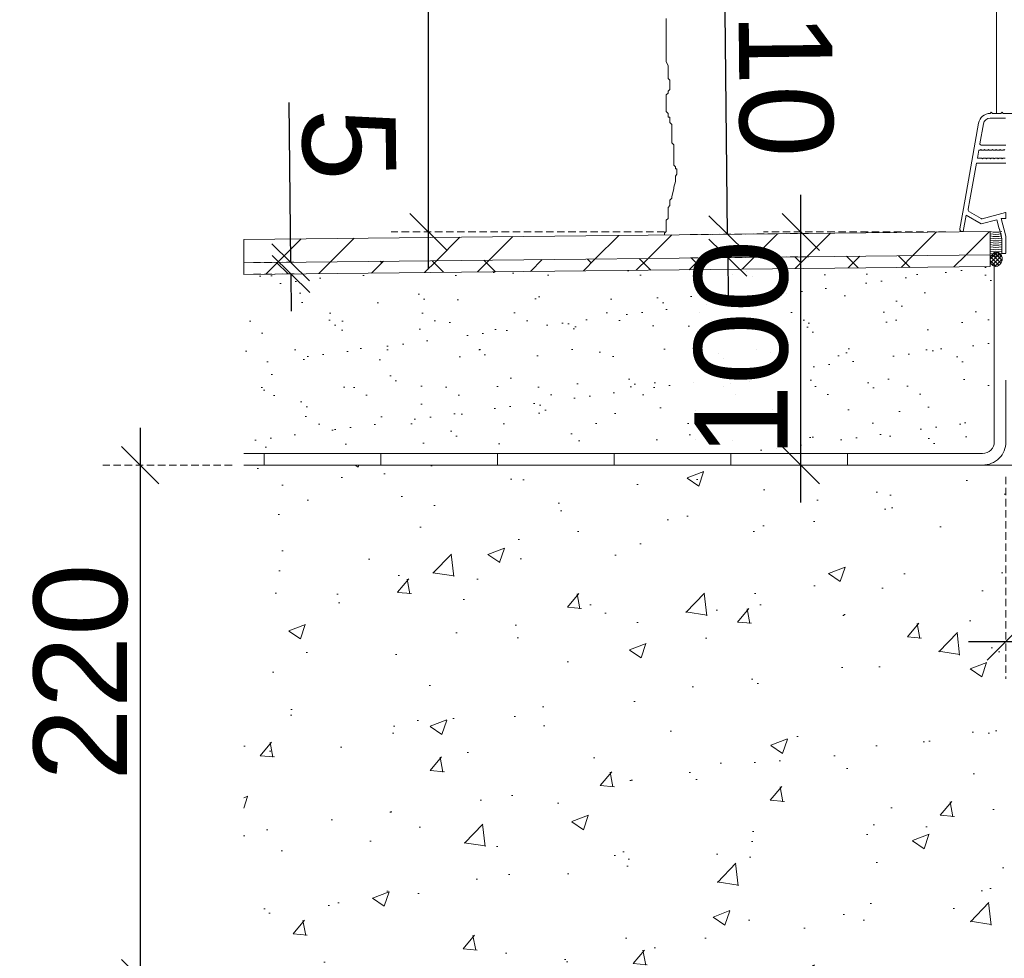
# Model space of a CAD drawing. Header units: millimetres. Extents: x 3652085 to 3778338, y -303702 to -273644.
# Tile 224 of 256: x 3701098 to 3701520, y -287518 to -287115. Entities that reach past the tile are written whole.
import ezdxf

# ---------------------------------------------------------------- set-up
doc = ezdxf.new("R2010")
doc.units = ezdxf.units.MM
doc.header["$PDMODE"] = 34
doc.linetypes.add('AUSGEZOGEN', pattern=[0])
doc.linetypes.add('HIDDEN2', pattern=[4.7624999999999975, 3.174999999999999, -1.587499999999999])
for name, color, linetype, lineweight in [('021 Various', 7, 'Continuous', 5), ('0S-Text', 40, 'Continuous', 25), ('DIM-03    (HAUSART)', 111, 'Continuous', 5), ('FINISH-FLOOR   (HAUSART)', 140, 'Continuous', 5), ('INSULATION (HAUSEART)', 31, 'Continuous', 15), ('SLAB    (HAUSART)_Pen_No__2', 8, 'Continuous', 15), ('SYMBOL-DETAIL    (HAUSART)', 2, 'Continuous', 5)]:
    doc.layers.add(name, color=color, linetype=linetype, lineweight=lineweight)
doc.layers.add('0S-Silicon', color=7, linetype='Continuous')
doc.layers.add('RI-PROFILE', color=7, linetype='Continuous')
doc.styles.add('1-20 Eng HA', font='arial.ttf', dxfattribs={"height": 40})
doc.dimstyles.new('1-20 Eng HA', dxfattribs={"dimtxt": 40, "dimasz": 16, "dimexe": 16, "dimexo": 5, "dimgap": 5, "dimtad": 1, "dimdec": 0, "dimlfac": -1, "dimzin": 0, "dimdsep": 46, "dimtxsty": '1-20 Eng HA', "dimblk": 'OBLIQUE', "dimcen": 0.09, "dimdle": 16, "dimclrd": 256, "dimclre": 256, "dimclrt": 256, "dimadec": 0, "dimazin": 0, "dimtfac": 1, "dimtdec": 0, "dimtofl": 0, "dimtmove": 0, "dimatfit": 3, "dimldrblk": 'OBLIQUE', "dimfxl": 1, "dimtolj": 1, "dimtzin": 0, "dimlwe": 0, "dimarcsym": 0})

# ---------------------------------------------------------------- blocks, each defined once
blk = doc.blocks.new('*U32', base_point=(922907.8443609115, 76668.98391355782))
at = {"layer": '0S-Silicon', "color": 3, "lineweight": 0}
for points in [[(922905.3443609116, 76667.5588335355, 0.1139271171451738), (922910.3443609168, 76667.55883353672)], [(922905.3443609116, 76666.6208360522, 0.1139271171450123), (922910.3443609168, 76666.62083605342)], [(922905.3443609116, 76665.68283856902, 0.1139271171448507), (922910.3443609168, 76665.68283857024)], [(922905.3443609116, 76664.74484108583, 0.1139271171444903), (922910.3443609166, 76664.74484108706)], [(922905.3443609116, 76663.80684360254, 0.1139271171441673), (922910.3443609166, 76663.80684360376)], [(922905.3443609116, 76662.86884611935, 0.1139271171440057), (922910.3443609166, 76662.86884612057)], [(922905.3443609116, 76661.93084863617, 0.1139271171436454), (922910.3443609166, 76661.93084863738)], [(922905.3443609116, 76660.99285115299, 0.1139271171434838), (922910.3443609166, 76660.9928511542)], [(922905.3443609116, 76660.0548536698, 0.1139271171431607), (922910.3443609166, 76660.05485367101)], [(922905.3443609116, 76659.1168561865, 0.1139271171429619), (922910.3443609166, 76659.1168561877)], [(922905.3443609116, 76658.17885870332, 0.1139271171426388), (922910.3443609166, 76658.17885870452)], [(922905.3443609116, 76657.24086122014, 0.1139271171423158), (922910.3443609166, 76657.24086122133)]]:
    blk.add_lwpolyline(points, format="xyb", dxfattribs=at)
blk = doc.blocks.new('_Oblique')
at = {"color": 0, "linetype": 'ByBlock', "lineweight": -2}
blk.add_line((-0.5, -0.5), (0.5, 0.5), dxfattribs=at)
blk = doc.blocks.new('*D459')
at = {"layer": 'Defpoints', "color": 0, "lineweight": 0, "transparency": 16777216}
for p in [(3701432.366607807, -287206.4739362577), (3701499.514191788, -287206.4739362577), (3701500.193468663, -287306.4276124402)]:
    blk.add_point(p, dxfattribs=at)
at = {"layer": 'DIM-03    (HAUSART)', "lineweight": -2, "transparency": 16777216}
blk.add_line((3701432.366607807, -287322.4276124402), (3701432.366607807, -287190.4739362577), dxfattribs=at)
at = {"layer": 'DIM-03    (HAUSART)', "linetype": 'HIDDEN2', "lineweight": 0, "transparency": 16777216}
for p, q in [((3701494.514191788, -287206.4739362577), (3701416.366607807, -287206.4739362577)), ((3701495.193468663, -287306.4276124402), (3701416.366607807, -287306.4276124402))]:
    blk.add_line(p, q, dxfattribs=at)
at = {"layer": 'DIM-03    (HAUSART)', "lineweight": -2, "transparency": 16777216, "xscale": 16, "yscale": 16, "zscale": 16}
for p, rotation in [((3701432.366607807, -287206.4739362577), 90), ((3701432.366607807, -287306.4276124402), 270)]:
    blk.add_blockref('_Oblique', p, dxfattribs=dict(at, rotation=rotation))
at = {"layer": 'DIM-03    (HAUSART)', "lineweight": 0, "transparency": 16777216, "insert": (3701406.943688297, -287256.45077435), "char_height": 40, "attachment_point": 5, "rotation": 90, "style": '1-20 Eng HA'}
blk.add_mtext('\\A1;100', dxfattribs=at)
blk = doc.blocks.new('*D446')
at = {"layer": 'Defpoints', "color": 0, "lineweight": 0, "transparency": 16777216}
for p in [(3701272.756366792, -284951.1655244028), (3701408.235170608, -284951.1655244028, 14393.65129292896), (3701378.967487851, -287206.4739362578)]:
    blk.add_point(p, dxfattribs=at)
at = {"layer": 'DIM-03    (HAUSART)', "lineweight": -2, "transparency": 16777216}
blk.add_line((3701272.756366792, -287222.4739362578), (3701272.756366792, -284935.1655244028), dxfattribs=at)
at = {"layer": 'DIM-03    (HAUSART)', "linetype": 'HIDDEN2', "lineweight": 0, "transparency": 16777216}
for p, q in [((3701403.235170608, -284951.1655244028), (3701256.756366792, -284951.1655244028)), ((3701373.967487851, -287206.4739362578), (3701256.756366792, -287206.4739362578))]:
    blk.add_line(p, q, dxfattribs=at)
at = {"layer": 'DIM-03    (HAUSART)', "lineweight": -2, "transparency": 16777216, "xscale": 16, "yscale": 16, "zscale": 16}
for p, rotation in [((3701272.756366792, -284951.1655244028), 90), ((3701272.756366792, -287206.4739362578), 270)]:
    blk.add_blockref('_Oblique', p, dxfattribs=dict(at, rotation=rotation))
at = {"layer": 'DIM-03    (HAUSART)', "lineweight": 0, "transparency": 16777216, "insert": (3701247.333447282, -286078.8197303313), "char_height": 40, "attachment_point": 5, "rotation": 90, "style": '1-20 Eng HA'}
blk.add_mtext('\\A1;2255', dxfattribs=at)
blk = doc.blocks.new('*D450')
at = {"layer": 'Defpoints', "color": 0, "lineweight": 0, "transparency": 16777216}
for p in [(3701400.972649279, -287207.4349627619), (3701440.695527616, -287207.0100730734), (3701440.802482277, -287217.0092495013)]:
    blk.add_point(p, dxfattribs=at)
at = {"layer": 'DIM-03    (HAUSART)', "lineweight": -2, "transparency": 16777216}
for p, q in [((3701400.972649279, -287207.4349627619), (3701399.952308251, -287112.043420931)), ((3701401.079603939, -287217.4341391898), (3701401.250735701, -287233.4332239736))]:
    blk.add_line(p, q, dxfattribs=at)
at = {"layer": 'DIM-03    (HAUSART)', "linetype": 'HIDDEN2', "lineweight": 0, "transparency": 16777216}
for p, q in [((3701435.695813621, -287207.063551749), (3701384.973564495, -287207.6060945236)), ((3701435.802768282, -287217.0627281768), (3701385.080519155, -287217.6052709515))]:
    blk.add_line(p, q, dxfattribs=at)
at = {"layer": 'DIM-03    (HAUSART)', "lineweight": -2, "transparency": 16777216, "xscale": 16, "yscale": 16, "zscale": 16}
for p, rotation in [((3701400.972649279, -287207.4349627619), 270.6128321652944), ((3701401.079603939, -287217.4341391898), 90.6128321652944)]:
    blk.add_blockref('_Oblique', p, dxfattribs=dict(at, rotation=rotation))
at = {"layer": 'DIM-03    (HAUSART)', "lineweight": 0, "transparency": 16777216, "insert": (3701425.712812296, -287143.4681902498), "char_height": 40, "attachment_point": 5, "rotation": 270.61283216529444, "style": '1-20 Eng HA'}
blk.add_mtext('\\A1;10', dxfattribs=at)
blk = doc.blocks.new('*D451')
at = {"layer": 'Defpoints', "color": 0, "lineweight": 0, "transparency": 16777216}
for p in [(3701213.751925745, -287219.437779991), (3701220.096121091, -287219.3699274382), (3701220.149593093, -287224.3695451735)]:
    blk.add_point(p, dxfattribs=at)
at = {"layer": 'DIM-03    (HAUSART)', "lineweight": -2, "transparency": 16777216}
for p, q in [((3701213.751925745, -287219.437779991), (3701213.019119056, -287150.9205526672)), ((3701213.805397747, -287224.4373977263), (3701213.97651145, -287240.4364827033))]:
    blk.add_line(p, q, dxfattribs=at)
at = {"layer": 'DIM-03    (HAUSART)', "linetype": 'HIDDEN2', "lineweight": 0, "transparency": 16777216}
for p, q in [((3701215.096407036, -287219.4234004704), (3701197.752840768, -287219.6088936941)), ((3701215.149879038, -287224.4230182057), (3701197.80631277, -287224.6085114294))]:
    blk.add_line(p, q, dxfattribs=at)
at = {"layer": 'DIM-03    (HAUSART)', "lineweight": -2, "transparency": 16777216, "xscale": 16, "yscale": 16, "zscale": 16}
for p, rotation in [((3701213.751925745, -287219.437779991), 270.6127674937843), ((3701213.805397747, -287224.4373977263), 90.61276749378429)]:
    blk.add_blockref('_Oblique', p, dxfattribs=dict(at, rotation=rotation))
at = {"layer": 'DIM-03    (HAUSART)', "lineweight": 0, "transparency": 16777216, "insert": (3701238.554023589, -287168.9090686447), "char_height": 40, "attachment_point": 5, "rotation": 270.6127674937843, "style": '1-20 Eng HA'}
blk.add_mtext('\\A1;5', dxfattribs=at)
blk = doc.blocks.new('*D452')
at = {"layer": 'Defpoints', "color": 0, "lineweight": 0, "transparency": 16777216}
for p in [(3701193.555179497, -287306.4276124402), (3701149.218300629, -287526.4276124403), (3701193.555179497, -287526.4276124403)]:
    blk.add_point(p, dxfattribs=at)
at = {"layer": 'DIM-03    (HAUSART)', "lineweight": -2, "transparency": 16777216}
blk.add_line((3701149.218300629, -287290.4276124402), (3701149.218300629, -287542.4276124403), dxfattribs=at)
at = {"layer": 'DIM-03    (HAUSART)', "linetype": 'HIDDEN2', "lineweight": 0, "transparency": 16777216}
for p, q in [((3701188.555179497, -287306.4276124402), (3701133.218300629, -287306.4276124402)), ((3701188.555179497, -287526.4276124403), (3701133.218300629, -287526.4276124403))]:
    blk.add_line(p, q, dxfattribs=at)
at = {"layer": 'DIM-03    (HAUSART)', "lineweight": -2, "transparency": 16777216, "xscale": 16, "yscale": 16, "zscale": 16}
for p, rotation in [((3701149.218300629, -287306.4276124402), 90), ((3701149.218300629, -287526.4276124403), 270)]:
    blk.add_blockref('_Oblique', p, dxfattribs=dict(at, rotation=rotation))
at = {"layer": 'DIM-03    (HAUSART)', "lineweight": 0, "transparency": 16777216, "insert": (3701123.795381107, -287395.200373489), "char_height": 40, "attachment_point": 5, "rotation": 90, "style": '1-20 Eng HA'}
blk.add_mtext('\\A1;220', dxfattribs=at)
blk = doc.blocks.new('*D454')
at = {"layer": 'Defpoints', "color": 0, "lineweight": 0, "transparency": 16777216}
for p in [(3701520.300596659, -287306.4276124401), (3701590.300596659, -287306.4276124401), (3701590.300596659, -287382.0755303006)]:
    blk.add_point(p, dxfattribs=at)
at = {"layer": 'DIM-03    (HAUSART)', "linetype": 'HIDDEN2', "lineweight": 0, "transparency": 16777216}
for p, q in [((3701520.300596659, -287311.4276124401), (3701520.300596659, -287398.0755303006)), ((3701590.300596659, -287311.4276124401), (3701590.300596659, -287398.0755303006))]:
    blk.add_line(p, q, dxfattribs=at)
at = {"layer": 'DIM-03    (HAUSART)', "lineweight": -2, "transparency": 16777216}
blk.add_line((3701504.300596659, -287382.0755303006), (3701606.300596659, -287382.0755303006), dxfattribs=at)
at = {"layer": 'DIM-03    (HAUSART)', "lineweight": -2, "transparency": 16777216, "xscale": 16, "yscale": 16, "zscale": 16, "rotation": 180}
blk.add_blockref('_Oblique', (3701520.300596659, -287382.0755303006), dxfattribs=at)
at = {"layer": 'DIM-03    (HAUSART)', "lineweight": -2, "transparency": 16777216, "xscale": 16, "yscale": 16, "zscale": 16}
blk.add_blockref('_Oblique', (3701590.300596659, -287382.0755303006), dxfattribs=at)
at = {"layer": 'DIM-03    (HAUSART)', "lineweight": 0, "transparency": 16777216, "insert": (3701555.300596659, -287356.6526107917), "char_height": 40, "attachment_point": 5, "style": '1-20 Eng HA'}
blk.add_mtext('\\A1;70', dxfattribs=at)

msp = doc.modelspace()

# ---------------------------------------------------------------- hatches: boundary and pattern name
at = {"linetype": 'AUSGEZOGEN', "lineweight": 0}
h = msp.add_hatch(dxfattribs=at)
h.set_pattern_fill('ANSI37', color=3, scale=0.3749999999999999, angle=180.0002104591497, style=0)
h.set_pattern_definition([(225.0002104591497, (3449051.89460137, 251571.6254950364), (0.8419021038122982, -0.8418959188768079), []), (315.0002104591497, (3449051.89460137, 251571.6254950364), (0.8418959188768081, 0.8419021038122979), [])])
edge = h.paths.add_edge_path()
edge.add_ellipse((3701516.090187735, -287218.20305392), major_axis=(-0.4443831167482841, -3.059188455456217), ratio=0.8292775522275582, start_angle=0, end_angle=360)
at = {"layer": 'FINISH-FLOOR   (HAUSART)'}
h = msp.add_hatch(dxfattribs=at)
h.set_pattern_fill('ANSI32', color=256, scale=5, style=0)
h.set_pattern_definition([(45, (3588954.641616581, -273794.2444746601), (-33.67596045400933, 33.67596045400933), []), (45, (3588977.092266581, -273794.2444746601), (-33.67596045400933, 33.67596045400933), [])])
h.paths.add_polyline_path([(3701189.115058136, -287209.7010650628), (3701189.112208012, -287219.7013112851), (3701513.499295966, -287216.2319074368), (3701513.499295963, -287206.2313387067)])
at = {"layer": 'FINISH-FLOOR   (HAUSART)', "linetype": 'Continuous', "lineweight": 0}
h = msp.add_hatch(dxfattribs=at)
h.set_pattern_fill('ANSI38', color=141, scale=5, angle=-360, style=0)
h.set_pattern_definition([(45, (3588954.641616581, -273794.2444746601), (-11.22532015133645, 11.22532015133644), []), (135, (3588954.641616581, -273794.2444746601), (-33.67596045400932, 11.22532015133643), [39.6875, -23.8125])])
h.paths.add_polyline_path([(3701513.499295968, -287221.2674038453), (3701513.499286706, -287216.2319075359), (3701193.555179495, -287219.6537864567), (3701193.555179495, -287224.6539035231)])
at = {"layer": 'FINISH-FLOOR   (HAUSART)'}
h = msp.add_hatch(dxfattribs=at)
h.set_pattern_fill('AR-SAND', color=31, scale=0.5)
h.set_pattern_definition([(37.50000000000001, (3588954.641616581, -273794.2444746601), (-0.8000156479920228, 24.47066186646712), [0, -19.304, 0, -21.59, 0, -20.6375]), (7.499999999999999, (3588954.641616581, -273794.2444746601), (22.47616415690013, 35.84125502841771), [0, -10.414, 0, -17.399, 0, -6.6675]), (327.5, (3588939.020616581, -273794.2444746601), (39.5496185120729, 0.0718592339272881), [0, -6.35, 0, -22.86, 0, -29.845]), (317.5, (3588939.020616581, -273794.2444746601), (38.17782262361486, 11.14646616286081), [0, -3.175, 0, -14.986, 0, -17.145])])
edge = h.paths.add_edge_path()
edge.add_line((3701193.555179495, -287234.748809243), (3701193.555179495, -287238.9676832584))
edge.add_line((3701193.555179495, -287238.9676832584), (3701193.555179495, -287240.7465238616))
edge.add_line((3701193.555179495, -287240.7465238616), (3701193.555179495, -287251.4276124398))
edge.add_line((3701193.555179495, -287251.4276124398), (3701193.555179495, -287251.4276267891))
edge.add_line((3701193.555179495, -287251.4276267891), (3701193.555179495, -287301.42761244))
edge.add_line((3701193.555179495, -287301.42761244), (3701510.301147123, -287301.42761244))
edge.add_arc((3701510.300913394, -287296.4279291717), 4.999683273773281, 270.0026785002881, 360.0036297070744)
edge.add_line((3701515.300596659, -287296.4276124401), (3701515.299017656, -287251.4278978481))
edge.add_line((3701515.299017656, -287251.4278978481), (3701515.30054382, -287251.4278978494))
edge.add_line((3701515.30054382, -287251.4278978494), (3701515.300542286, -287221.254204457))
edge.add_line((3701515.300542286, -287221.254204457), (3701510.300596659, -287221.2674038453))
edge.add_line((3701510.300596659, -287221.2674038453), (3701193.555179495, -287224.6713791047))
edge.add_line((3701193.555179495, -287224.6713791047), (3701193.555179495, -287234.748809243))
at = {"layer": 'SLAB    (HAUSART)_Pen_No__2', "lineweight": 15}
h = msp.add_hatch(dxfattribs=at)
h.set_pattern_fill('AR-CONC', color=256, scale=0.4)
h.set_pattern_definition([(49.99999999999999, (3477757.378174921, -269762.0805432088), (72.8738675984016, -6.375634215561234), [7.620000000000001, -83.82000000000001]), (355, (3477757.378174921, -269762.0805432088), (-14.09736856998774, 76.42273809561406), [6.096, -67.056233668]), (100.4514447, (3477763.450977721, -269762.6118446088), (58.77649883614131, 70.04710076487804), [6.476003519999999, -71.23609783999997]), (46.18420000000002, (3477757.378174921, -269741.7605432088), (108.431616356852, -16.81693117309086), [11.43, -125.73]), (96.63555760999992, (3477766.414134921, -269743.1619432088), (94.96165362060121, 98.97044983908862), [9.714009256, -106.854243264]), (351.1841511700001, (3477757.378174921, -269741.7605432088), (94.96165362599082, 98.97044983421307), [9.143986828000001, -100.583892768]), (21, (3477767.538174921, -269746.8405432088), (60.645756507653, -40.90607927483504), [7.620000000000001, -83.82000000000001]), (326.0000000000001, (3477767.538174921, -269746.8405432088), (24.72081133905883, 73.6751864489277), [6.096, -67.056]), (71.45144499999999, (3477772.591987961, -269750.2493831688), (85.36656771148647, 32.7691075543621), [6.476003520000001, -71.23597504]), (37.50000000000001, (3477757.378174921, -269762.0805432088), (1.235441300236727, 33.82201554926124), [0, -66.2432, 0, -68.072, 0, -67.31]), (7.499999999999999, (3477757.378174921, -269762.0805432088), (26.7278650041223, 40.0722299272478), [0, -38.8112, 0, -64.7192, 0, -25.654]), (327.5, (3477734.721374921, -269762.0805432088), (54.23623806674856, -2.291497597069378), [0, -25.4, 0, -79.248, 0, -105.156]), (317.5, (3477724.561374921, -269762.0805432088), (59.25167255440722, 10.17059641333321), [0, -33.02, 0, -52.62880000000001, 0, -74.676])])
h.paths.add_polyline_path([(3701951.630034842, -287306.4276124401), (3701193.555179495, -287306.4276124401), (3701193.555179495, -287526.4276124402), (3701455.671451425, -287526.4276124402), (3701455.671451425, -287546.4276124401), (3701455.671451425, -287688.0142511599), (3701537.45605986, -287688.01454098), (3701560.803119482, -287599.6476422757), (3701584.378365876, -287776.381439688), (3701611.196102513, -287688.01454098), (3701855.671451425, -287688.0142511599), (3701855.671451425, -287526.4276124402), (3701951.630034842, -287526.4276124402)])

# ---------------------------------------------------------------- linework, layer by layer
at = {"layer": '021 Various', "elevation": -180000.0001377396}
for points in [[(3701516.171351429, -284952.6652244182), (3701516.171351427, -287155.6367092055)], [(3701374.70758898, -287114.9586282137), (3701374.70758898, -287133.4948492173), (3701375.497584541, -287135.075537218), (3701375.497584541, -287140.608301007), (3701376.287580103, -287141.3987161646), (3701376.287580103, -287145.3507919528), (3701375.497584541, -287146.1410647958), (3701375.497584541, -287146.9314799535), (3701374.70758898, -287147.7218951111), (3701374.70758898, -287154.8354892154), (3701375.497584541, -287155.625904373), (3701375.497584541, -287157.2065923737), (3701376.287580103, -287157.2065923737), (3701376.287580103, -287159.5778378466), (3701377.077575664, -287160.3682530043), (3701377.077575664, -287168.2721199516), (3701377.867571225, -287169.0625351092), (3701377.867571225, -287177.7569595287), (3701378.657566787, -287178.5473746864), (3701378.657566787, -287179.337789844), (3701379.208299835, -287179.337789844), (3701379.208299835, -287181.7088930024), (3701378.657566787, -287182.49930816), (3701378.657566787, -287184.870553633), (3701377.867571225, -287187.2416567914), (3701377.867571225, -287188.032071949), (3701377.077575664, -287191.193590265), (3701377.077575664, -287191.9840054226), (3701376.287580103, -287192.7744205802), (3701376.287580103, -287195.1456660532), (3701375.497584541, -287195.9360812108), (3701375.497584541, -287200.6784298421), (3701374.70758898, -287201.4688449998), (3701374.70758898, -287206.2111936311), (3701373.917593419, -287207.0016087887), (3701373.917593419, -287207.7243530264)]]:
    msp.add_lwpolyline(points, dxfattribs=at)
at = {"layer": '0S-Text', "color": 0, "lineweight": 0}
msp.add_ellipse((3701516.090187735, -287218.20305392, -180000.0001377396), major_axis=(-0.4443831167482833, -3.059188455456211), ratio=0.8292775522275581, dxfattribs=at)
at = {"layer": 'FINISH-FLOOR   (HAUSART)'}
msp.add_line((3701513.499295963, -287206.2313387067, -180000.0001377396), (3701513.499295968, -287221.2674038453, -180000.0001377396), dxfattribs=at)
at = {"layer": 'FINISH-FLOOR   (HAUSART)', "elevation": -180000.0001377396}
for points in [[(3701513.499295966, -287216.2319074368), (3701513.499295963, -287206.2313387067), (3701193.555179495, -287209.6535719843), (3701193.555179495, -287219.6537926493), (3701513.499295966, -287216.2319074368)], [(3701513.499295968, -287221.2674038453), (3701513.499286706, -287216.2319075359), (3701193.555179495, -287219.6537864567), (3701193.555179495, -287224.6539035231), (3701513.499295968, -287221.2674038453)]]:
    msp.add_lwpolyline(points, close=True, dxfattribs=at)
at = {"layer": 'FINISH-FLOOR   (HAUSART)', "color": 31, "elevation": -157500.0001377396}
msp.add_lwpolyline([(3701193.554782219, -287301.4272073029), (3701193.555179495, -287301.42761244), (3701510.301147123, -287301.42761244, 0.4142184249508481), (3701515.300596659, -287296.4276124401), (3701515.299017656, -287251.4278978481), (3701515.30054382, -287251.4278978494), (3701515.30054382, -287222.4955715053), (3701515.300596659, -287220.0719473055), (3701515.300596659, -287220.0719473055)], format="xyb", dxfattribs=at)
at = {"layer": 'FINISH-FLOOR   (HAUSART)', "color": 31, "elevation": -180000.0001377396}
for points in [[(3701252.363974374, -287301.4276124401), (3701252.363974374, -287306.4276124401), (3701202.363974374, -287306.4276124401), (3701202.363974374, -287301.4276124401)], [(3701352.363974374, -287301.4276124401), (3701352.363974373, -287306.4276124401), (3701302.363974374, -287306.4276124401), (3701302.363974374, -287301.4276124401)], [(3701452.363974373, -287301.4276124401), (3701452.363974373, -287306.4276124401), (3701402.363974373, -287306.4276124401), (3701402.363974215, -287301.4276124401)]]:
    msp.add_lwpolyline(points, close=True, dxfattribs=at)
at = {"layer": 'INSULATION (HAUSEART)', "linetype": 'Continuous', "lineweight": 0, "elevation": -180000.0001377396}
for points in [[(3701515.300596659, -287270.0719473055), (3701515.300596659, -287296.4276124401, -0.4142383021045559), (3701510.300807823, -287301.4276124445), (3701502.363974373, -287301.427612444)], [(3701520.300596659, -287270.0719473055), (3701520.300596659, -287296.4276124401, -0.4142383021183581), (3701510.300596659, -287306.4276124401), (3701502.363974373, -287306.4276124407)]]:
    msp.add_lwpolyline(points, format="xyb", dxfattribs=at)
at = {"layer": 'RI-PROFILE', "lineweight": 0}
msp.add_line((3701518.499295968, -287215.7139870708, -180000.0001377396), (3701520.299295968, -287215.7139870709, -180000.0001377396), dxfattribs=at)
at = {"layer": 'RI-PROFILE', "lineweight": 0, "elevation": -180000.0001377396}
for points in [[(3701502.829776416, -287192.3273931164), (3701508.570495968, -287159.7687092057, -0.3639628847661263), (3701513.494495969, -287155.6367092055), (3701513.994495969, -287155.1367092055), (3701514.494495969, -287155.6367092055), (3701518.146995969, -287155.6367092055), (3701518.646995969, -287155.1367092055), (3701519.146995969, -287155.6367092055), (3701522.799295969, -287155.6367092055)], [(3701520.100295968, -287157.6317092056), (3701513.574909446, -287157.6317092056, 0.3639650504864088), (3701510.620495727, -287160.1107105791), (3701509.123466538, -287168.5998761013, 0.4663132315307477), (3701509.615868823, -287169.1867092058), (3701520.299295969, -287169.1867092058)], [(3701503.225714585, -287199.2893951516), (3701503.225714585, -287199.2893951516), (3701501.988714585, -287206.3033951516), (3701501.557283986, -287206.3033951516, -0.4663053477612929), (3701500.572474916, -287205.1297544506), (3701502.829776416, -287192.3273931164)], [(3701504.840916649, -287192.6865304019), (3701504.115721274, -287196.7475668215, 0.3287937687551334), (3701504.641147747, -287197.8117958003)], [(3701504.641147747, -287197.8117958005), (3701509.717495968, -287200.7423951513, 0.0980600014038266), (3701509.901955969, -287200.8048551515, 0.09785999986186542), (3701510.096495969, -287200.7923951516), (3701520.047538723, -287198.1263836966, -0.4931348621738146), (3701520.299295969, -287198.319570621), (3701520.299295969, -287200.6853951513), (3701518.260695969, -287200.6853951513), (3701520.299295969, -287208.2933951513), (3701520.299295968, -287215.6046349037)]]:
    msp.add_lwpolyline(points, format="xyb", dxfattribs=at)
for points in [[(3701519.767895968, -287171.3867092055), (3701519.467995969, -287171.0867092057), (3701519.167895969, -287171.3867092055), (3701518.099495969, -287171.3867092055), (3701517.799495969, -287171.0867092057), (3701517.499495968, -287171.3867092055), (3701516.432495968, -287171.3867092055), (3701516.132495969, -287171.0867092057), (3701515.832495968, -287171.3867092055), (3701514.766495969, -287171.3867092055), (3701514.466495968, -287171.0867092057), (3701514.166495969, -287171.3867092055), (3701513.099495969, -287171.3867092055), (3701512.799495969, -287171.0867092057), (3701512.499495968, -287171.3867092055), (3701511.432495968, -287171.3867092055), (3701511.132495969, -287171.0867092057), (3701510.832495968, -287171.3867092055), (3701509.766495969, -287171.3867092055), (3701509.466495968, -287171.0867092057), (3701509.182495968, -287171.3867092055), (3701508.631495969, -287171.3867092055), (3701508.030495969, -287174.7867092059), (3701509.999495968, -287174.7867092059), (3701510.299495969, -287175.0867092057), (3701510.599495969, -287174.7867092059), (3701511.666495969, -287174.7867092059), (3701511.966495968, -287175.0867092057), (3701512.266495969, -287174.7867092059), (3701513.332495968, -287174.7867092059), (3701513.632495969, -287175.0867092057), (3701513.932495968, -287174.7867092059), (3701514.999495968, -287174.7867092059), (3701515.299495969, -287175.0867092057), (3701515.599495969, -287174.7867092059), (3701516.666195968, -287174.7867092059), (3701516.966195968, -287175.0867092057), (3701517.266195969, -287174.7867092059), (3701518.332795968, -287174.7867092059), (3701518.632795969, -287175.0867092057), (3701518.932795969, -287174.7867092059), (3701520.001195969, -287174.7867092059)], [(3701520.301695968, -287176.9867092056), (3701507.644495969, -287176.9867092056), (3701504.840916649, -287192.6865304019)], [(3701518.499295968, -287215.7139870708), (3701518.499295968, -287209.3033951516), (3701517.467595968, -287205.4523951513), (3701517.608995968, -287205.2083951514), (3701517.364095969, -287205.0663951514), (3701516.328495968, -287201.2023951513), (3701509.625495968, -287202.9993951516), (3701503.223338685, -287199.30286691)]]:
    msp.add_lwpolyline(points, dxfattribs=at)
at = {"layer": 'SLAB    (HAUSART)_Pen_No__2', "lineweight": 15}
msp.add_line((3701951.630034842, -287306.4276124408, -180000.0001377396), (3701193.555179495, -287306.4276124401, -180000.0001377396), dxfattribs=at)
at = {"layer": 'SYMBOL-DETAIL    (HAUSART)', "color": 171, "ltscale": 0.5, "elevation": -180000.0001377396}
msp.add_lwpolyline([(3701193.555179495, -287839.7910956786, 12, 12, 0), (3701193.555179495, -287959.4678935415, 0, 0, 0), (3701193.555179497, -285860.3147190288, 0, 0, 0), (3701105.188280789, -285833.4969823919, 0, 0, 0), (3701281.922078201, -285809.9217359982, 0, 0, 0), (3701193.555179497, -285786.5746763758, 0, 0, 0), (3701193.55609361, -283834.8221705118, 12, 12, 0), (3701193.55609361, -283954.4991393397, 0, 0, 0)], format="xyseb", dxfattribs=at)

# ---------------------------------------------------------------- block references
at = {"layer": '0S-Silicon', "lineweight": 0}
msp.add_blockref('*U32', (3701515.999295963, -287204.840473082, -180000.0001377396), dxfattribs=at)

# ---------------------------------------------------------------- dimensions: what is measured, and where the dimension line sits
at = {"layer": 'DIM-03    (HAUSART)', "lineweight": 0}
for base, p1, p2, picture, middle in [((3701272.756366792, -284951.1655244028, -180000.0001377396), (3701378.967487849, -287206.4739362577, -180000.0001377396), (3701408.235170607, -284951.1655244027, -165606.3488448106), '*D446', (3701247.333447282, -286078.8197303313, -180000.0001377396)), ((3701432.366607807, -287206.4739362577, -180000.0001377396), (3701500.193468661, -287306.4276124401, -180000.0001377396), (3701499.514191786, -287206.4739362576, -180000.0001377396), '*D459', (3701406.943688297, -287256.45077435, -180000.0001377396))]:
    dim = msp.add_linear_dim(base=base, p1=p1, p2=p2, angle=90, dimstyle='1-20 Eng HA', dxfattribs=at)
    dim.commit()
    dim.dimension.update_dxf_attribs({"geometry": picture, "text_midpoint": middle})
for p1, p2, distance, picture, middle in [((3701440.802482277, -287217.0092495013, -180000.0001377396), (3701440.695527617, -287207.0100730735, -180000.0001377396), 39.72515065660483, '*D450', (3701425.712812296, -287143.4681902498, -180000.0001377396)), ((3701220.149593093, -287224.3695451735, -180000.0001377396), (3701220.096121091, -287219.3699274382, -180000.0001377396), 6.344558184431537, '*D451', (3701238.554023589, -287168.9090686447, -180000.0001377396))]:
    dim = msp.add_aligned_dim(p1=p1, p2=p2, distance=distance, dimstyle='1-20 Eng HA', dxfattribs=at)
    dim.commit()
    dim.dimension.update_dxf_attribs({"geometry": picture, "text_midpoint": middle})
dim = msp.add_linear_dim(base=(3701149.218300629, -287526.4276124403, -180000.0001377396), p1=(3701193.555179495, -287306.4276124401, -180000.0001377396), p2=(3701193.555179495, -287526.4276124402, -180000.0001377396), angle=90, dimstyle='1-20 Eng HA', override={"dimtmove": 1}, dxfattribs=at)
dim.commit()
dim.dimension.update_dxf_attribs({"geometry": '*D452', "text_midpoint": (3701149.218300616, -287395.200373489, -180000.0001377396), "dimtype": 160})
dim = msp.add_linear_dim(base=(3701590.300596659, -287382.0755303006, -180000.0001377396), p1=(3701520.300596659, -287306.4276124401, -180000.0001377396), p2=(3701590.300596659, -287306.4276124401, -180000.0001377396), dimstyle='1-20 Eng HA', dxfattribs=at)
dim.commit()
dim.dimension.update_dxf_attribs({"geometry": '*D454', "text_midpoint": (3701555.300596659, -287356.6526107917, -180000.0001377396)})

doc.saveas('drawing.dxf')
